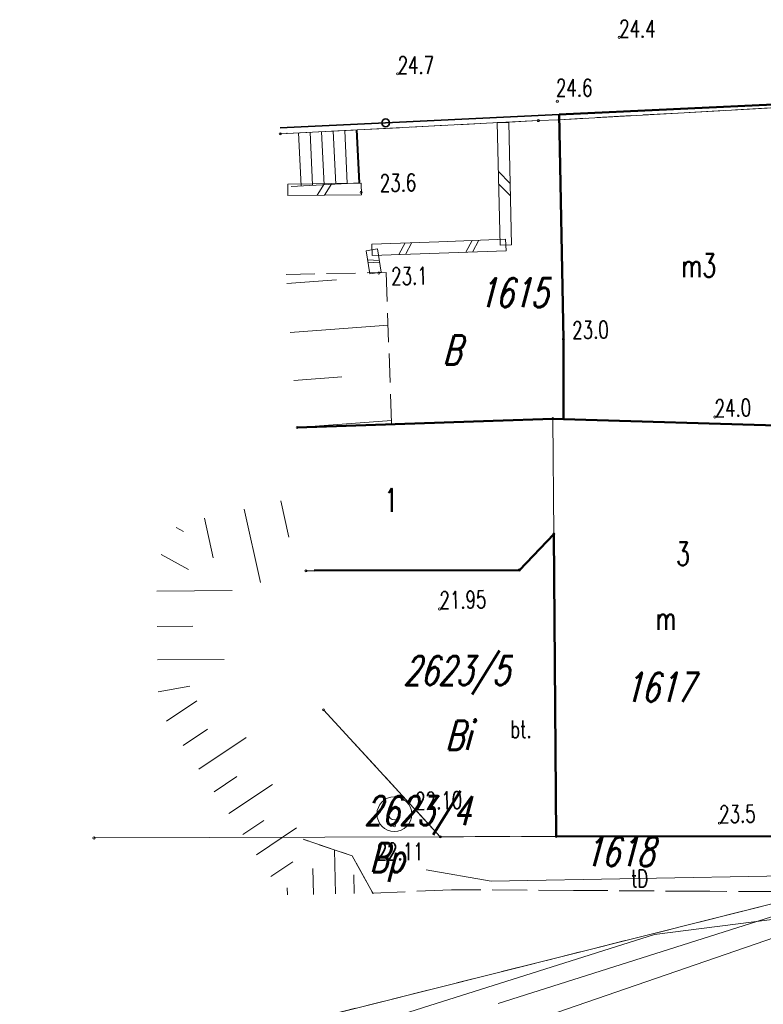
# Model space of a CAD drawing. Header units: metres. Extents: x 5515378 to 5515541, y 5844026 to 5844183.
# Tile 3 of 12: x 5515433 to 5515465, y 5844048 to 5844090. Entities that reach past the tile are written whole.
import ezdxf
from ezdxf.enums import TextEntityAlignment as Align

# ---------------------------------------------------------------- set-up
doc = ezdxf.new("R2010")
doc.units = ezdxf.units.M
doc.header["$MEASUREMENT"] = 0
for name, pattern in [('1', [0]), ('2_EGBN', [0]), ('2_EGBU_A', [0]), ('3_1', [0]), ('3_OTKS', [0]), ('3_OTKSG', [0]), ('3_OTKU', [2, 1.5, -0.5]), ('3_OTRK', [1.75, 1.25, -0.5]), ('4_SUTP_A', [0]), ('4_SUWP', [0]), ('7', [2, 1.5, -0.5]), ('UPE', [0])]:
    doc.linetypes.add(name, pattern=pattern)
doc.layers.get('0').update_dxf_attribs({"color": 250, "linetype": 'CONTINUOUS', "lineweight": 100})
for name, color, linetype, lineweight in [('Dzialki', 7, '1', 13), ('EGBB_E_T_0', 7, 'CONTINUOUS', 20), ('EGBB_L_0', 7, '2_EGBU_A', 50), ('EGBC_E_T_0', 7, 'CONTINUOUS', 20), ('EGBC_L_0', 7, '2_EGBN', 18), ('Numery_dzialek', 7, 'CONTINUOUS', 13), ('OTD_L_12', 7, 'CONTINUOUS', 18), ('OTK_E_T_3', 7, 'CONTINUOUS', 0), ('OTK_L_4', 7, '3_OTKU', 18), ('OTK_L_6', 7, '3_OTKS', 18), ('OTO_L_0', 7, 'CONTINUOUS', 35), ('OTR_L_1', 7, '3_OTRK', 18), ('OTR_T_0', 7, 'CONTINUOUS', 18), ('OTR_T_1', 7, 'CONTINUOUS', 18), ('Punkty', 7, 'CONTINUOUS', 13), ('SUW_T_3', 5, 'CONTINUOUS', 18), ('SUWP_L_0', 5, '4_SUWP', 18), ('UEEPON_L_1', 1, 'UPE', 18)]:
    doc.layers.add(name, color=color, linetype=linetype, lineweight=lineweight)
for name, color, linetype, lineweight, true_color in [('Kontury', 96, '7', 18, 0x006f00), ('Numery_konturow', 96, 'CONTINUOUS', 13, 0x006600), ('SUTP_E_T_0', 30, 'CONTINUOUS', 0, 0xff9100), ('SUTP_L_0', 30, '4_SUTP_A', 18, 0xff9100)]:
    doc.layers.add(name, color=color, linetype=linetype, lineweight=lineweight, true_color=true_color)
doc.styles.get("Standard").update_dxf_attribs({"font": 'Simplex.SHX', "width": 0.75})

# ---------------------------------------------------------------- blocks, each defined once
blk = doc.blocks.new('GRO')
at = {"linetype": 'Continuous'}
blk.add_circle((0, 0), 0.045, dxfattribs=at)
blk = doc.blocks.new('3_OTRN')
at = {"linetype": 'Continuous'}
blk.add_circle((0, 0), 0.045, dxfattribs=at)
blk = doc.blocks.new('3_OTRS')
at = {"linetype": 'Continuous'}
blk.add_circle((0, 0), 0.045, dxfattribs=at)
blk = doc.blocks.new('4_SUWS')
at = {"linetype": 'Continuous'}
for radius in [0.75, 0.25]:
    blk.add_circle((0, 0), radius, dxfattribs=at)

msp = doc.modelspace()

# ---------------------------------------------------------------- linework, layer by layer
at = {"layer": 'Dzialki'}
for p, q in [((5515466.96, 5844086.54), (5515455.85, 5844085.92)), ((5515454.95, 5844085.88), (5515443.81, 5844085.31)), ((5515455.85, 5844085.92), (5515454.95, 5844085.88)), ((5515444.54, 5844072.63), (5515455.58, 5844073.01)), ((5515455.58, 5844073.01), (5515467.12, 5844072.66)), ((5515454.13, 5844066.48), (5515455.62, 5844068.03)), ((5515455.62, 5844068.03), (5515455.72, 5844054.98)), ((5515444.92, 5844066.44), (5515454.13, 5844066.48)), ((5515450.72, 5844054.96), (5515445.68, 5844060.44)), ((5515450.72, 5844054.96), (5515435.77, 5844054.91)), ((5515455.72, 5844054.98), (5515450.72, 5844054.96)), ((5515455.72, 5844054.98), (5515467.17, 5844054.99)), ((5515424.27, 5844041.84), (5515467.09, 5844052.58))]:
    msp.add_line(p, q, dxfattribs=at)
at = {"layer": 'EGBB_L_0', "linetype": '2_EGBU_A'}
for p, q in [((5515455.851, 5844086.14), (5515466.961, 5844086.666)), ((5515456.033, 5844076.442), (5515455.851, 5844086.14)), ((5515456.043, 5844072.991), (5515456.033, 5844076.442)), ((5515444.539, 5844072.625), (5515452.994, 5844072.921)), ((5515452.994, 5844072.921), (5515455.582, 5844073.01)), ((5515455.582, 5844073.01), (5515456.043, 5844072.991)), ((5515467.123, 5844072.657), (5515456.043, 5844072.991)), ((5515455.617, 5844068.03), (5515454.133, 5844066.475)), ((5515455.617, 5844068.03), (5515455.719, 5844054.979)), ((5515454.133, 5844066.475), (5515445.271, 5844066.451)), ((5515455.719, 5844054.979), (5515467.171, 5844054.994))]:
    msp.add_line(p, q, dxfattribs=at)
at = {"layer": 'EGBC_L_0', "linetype": '2_EGBN'}
for p, q in [((5515444.539, 5844072.625), (5515452.994, 5844072.921)), ((5515452.994, 5844072.921), (5515455.582, 5844073.01)), ((5515455.582, 5844073.01), (5515455.617, 5844068.03)), ((5515455.582, 5844073.01), (5515456.043, 5844072.991)), ((5515456.043, 5844072.991), (5515467.123, 5844072.657)), ((5515455.617, 5844068.03), (5515454.133, 5844066.475)), ((5515455.719, 5844054.979), (5515455.617, 5844068.03)), ((5515454.133, 5844066.475), (5515444.921, 5844066.443)), ((5515467.171, 5844054.994), (5515455.719, 5844054.979))]:
    msp.add_line(p, q, dxfattribs=at)
at = {"layer": 'Kontury'}
for p, q in [((5515466.96, 5844086.54), (5515455.85, 5844085.92)), ((5515454.95, 5844085.88), (5515443.81, 5844085.31)), ((5515455.85, 5844085.92), (5515454.95, 5844085.88)), ((5515454.13, 5844066.48), (5515455.62, 5844068.03)), ((5515455.62, 5844068.03), (5515455.72, 5844054.98)), ((5515444.92, 5844066.44), (5515454.13, 5844066.48)), ((5515450.72, 5844054.96), (5515445.68, 5844060.44)), ((5515455.72, 5844054.98), (5515450.72, 5844054.96)), ((5515455.72, 5844054.98), (5515467.17, 5844054.99)), ((5515424.27, 5844041.84), (5515467.09, 5844052.58))]:
    msp.add_line(p, q, dxfattribs=at)
at = {"layer": 'OTD_L_12'}
for p, q in [((5515453.677, 5844085.804), (5515453.177, 5844085.793)), ((5515453.177, 5844085.793), (5515453.299, 5844080.499)), ((5515453.677, 5844085.804), (5515453.799, 5844080.511)), ((5515453.226, 5844083.676), (5515453.738, 5844083.158)), ((5515447.303, 5844083.182), (5515444.135, 5844083.14)), ((5515444.142, 5844082.64), (5515444.135, 5844083.14)), ((5515445.719, 5844083.161), (5515445.409, 5844082.657)), ((5515446.036, 5844083.165), (5515445.726, 5844082.661)), ((5515447.31, 5844082.682), (5515447.303, 5844083.182)), ((5515453.238, 5844083.146), (5515453.75, 5844082.628)), ((5515447.31, 5844082.682), (5515444.142, 5844082.64)), ((5515453.54, 5844080.755), (5515450.649, 5844080.653)), ((5515452.095, 5844080.704), (5515451.823, 5844080.194)), ((5515452.384, 5844080.714), (5515452.112, 5844080.205)), ((5515453.558, 5844080.255), (5515453.54, 5844080.755)), ((5515448.014, 5844080.34), (5515447.52, 5844080.264)), ((5515447.52, 5844080.264), (5515447.673, 5844079.267)), ((5515450.649, 5844080.653), (5515447.758, 5844080.552)), ((5515447.776, 5844080.052), (5515447.758, 5844080.552)), ((5515448.014, 5844080.34), (5515448.167, 5844079.343)), ((5515449.204, 5844080.602), (5515448.932, 5844080.093)), ((5515449.493, 5844080.613), (5515449.221, 5844080.103)), ((5515453.558, 5844080.255), (5515450.667, 5844080.154)), ((5515453.799, 5844080.511), (5515453.299, 5844080.499)), ((5515447.581, 5844079.865), (5515448.091, 5844079.841)), ((5515450.667, 5844080.154), (5515447.776, 5844080.052)), ((5515447.597, 5844079.765), (5515448.106, 5844079.742)), ((5515448.167, 5844079.343), (5515447.673, 5844079.267))]:
    msp.add_line(p, q, dxfattribs=at)
at = {"layer": 'OTK_L_4', "linetype": '3_OTKU'}
for p, q in [((5515454.133, 5844066.475), (5515455.617, 5844068.03)), ((5515455.617, 5844068.03), (5515455.719, 5844054.979)), ((5515445.271, 5844066.444), (5515454.133, 5844066.475)), ((5515446.916, 5844054.133), (5515444.798, 5844054.853)), ((5515455.719, 5844054.979), (5515467.171, 5844054.994)), ((5515447.813, 5844052.526), (5515446.916, 5844054.133)), ((5515451.201, 5844052.674), (5515447.813, 5844052.526)), ((5515456.463, 5844052.643), (5515451.201, 5844052.674)), ((5515456.883, 5844052.641), (5515456.463, 5844052.643)), ((5515461.945, 5844052.611), (5515456.883, 5844052.641)), ((5515462.362, 5844052.609), (5515461.945, 5844052.611)), ((5515467.087, 5844052.581), (5515462.362, 5844052.609))]:
    msp.add_line(p, q, dxfattribs=at)
at = {"layer": 'OTK_L_6', "linetype": '3_OTKSG'}
msp.add_line((5515447.132, 5844085.478), (5515444.095, 5844085.328), dxfattribs=at)
at = {"layer": 'OTK_L_6', "linetype": '3_1'}
for p, q in [((5515444.595, 5844085.353), (5515444.708, 5844083.063)), ((5515445.094, 5844085.378), (5515445.207, 5844083.088)), ((5515445.593, 5844085.402), (5515445.707, 5844083.112)), ((5515446.093, 5844085.427), (5515446.206, 5844083.137)), ((5515446.592, 5844085.452), (5515446.705, 5844083.162)), ((5515447.092, 5844085.476), (5515447.205, 5844083.187))]:
    msp.add_line(p, q, dxfattribs=at)
at = {"layer": 'OTK_L_6', "linetype": '3_OTKS'}
for p, q in [((5515447.246, 5844083.189), (5515447.132, 5844085.478)), ((5515444.278, 5844083.042), (5515447.246, 5844083.189))]:
    msp.add_line(p, q, dxfattribs=at)
at = {"layer": 'OTK_L_6', "linetype": '3_1'}
msp.add_point((5515444.095, 5844085.328), dxfattribs=at)
at = {"layer": 'OTO_L_0'}
for p, q in [((5515448.36, 5844085.782), (5515443.81, 5844085.565)), ((5515455.851, 5844086.14), (5515448.36, 5844085.782))]:
    msp.add_line(p, q, dxfattribs=at)
msp.add_circle((5515448.36, 5844085.782), 0.17, dxfattribs=at)
at = {"layer": 'OTR_L_1', "linetype": '3_OTRK'}
for p, q in [((5515444.059, 5844079.242), (5515448.386, 5844079.316)), ((5515448.386, 5844079.316), (5515448.611, 5844072.77)), ((5515448.611, 5844072.77), (5515444.54, 5844072.63)), ((5515444.798, 5844054.853), (5515446.916, 5844054.133)), ((5515446.916, 5844054.133), (5515447.813, 5844052.526))]:
    msp.add_line(p, q, dxfattribs=at)
at = {"layer": 'OTR_L_1', "linetype": '3_1'}
for p, q in [((5515444.088, 5844078.846), (5515446.24, 5844079.003)), ((5515444.241, 5844076.735), (5515448.464, 5844077.042)), ((5515444.392, 5844074.663), (5515446.464, 5844074.814)), ((5515444.54, 5844072.63), (5515448.606, 5844072.926)), ((5515443.828, 5844069.459), (5515444.179, 5844067.899)), ((5515442.247, 5844069.102), (5515442.959, 5844065.939)), ((5515440.532, 5844068.717), (5515440.918, 5844067.002)), ((5515439.31, 5844068.316), (5515439.626, 5844068.144)), ((5515438.671, 5844067.143), (5515439.844, 5844066.504)), ((5515438.488, 5844065.567), (5515441.738, 5844065.59)), ((5515438.499, 5844064.036), (5515440.03, 5844064.047)), ((5515438.509, 5844062.594), (5515441.394, 5844062.614)), ((5515438.542, 5844061.215), (5515439.9, 5844061.464)), ((5515438.904, 5844059.959), (5515440.206, 5844060.832)), ((5515439.615, 5844058.9), (5515440.674, 5844059.61)), ((5515440.298, 5844057.882), (5515442.334, 5844059.248)), ((5515440.955, 5844056.903), (5515441.934, 5844057.559)), ((5515441.586, 5844055.961), (5515443.469, 5844057.224)), ((5515442.193, 5844055.057), (5515443.098, 5844055.664)), ((5515442.777, 5844054.186), (5515444.517, 5844055.354)), ((5515446.189, 5844052.493), (5515446.15, 5844054.393)), ((5515443.408, 5844053.245), (5515444.349, 5844053.877)), ((5515445.238, 5844052.473), (5515445.215, 5844053.596)), ((5515447.001, 5844052.509), (5515446.984, 5844053.322)), ((5515444.116, 5844052.45), (5515444.109, 5844052.764))]:
    msp.add_line(p, q, dxfattribs=at)
msp.add_point((5515447.813, 5844052.526), dxfattribs=at)
at = {"layer": 'SUTP_L_0', "linetype": '4_SUTP_A'}
for p, q in [((5515450.111, 5844053.529), (5515452.913, 5844053.044)), ((5515452.913, 5844053.044), (5515468.58, 5844053.326))]:
    msp.add_line(p, q, dxfattribs=at)
at = {"layer": 'SUWP_L_0', "linetype": '4_SUWP'}
for p, q in [((5515470.484, 5844052.083), (5515459.969, 5844050.737)), ((5515459.969, 5844050.737), (5515420.508, 5844038.301))]:
    msp.add_line(p, q, dxfattribs=at)
at = {"layer": 'UEEPON_L_1', "linetype": 'UPE', "lineweight": 18}
for p, q in [((5515442.314, 5844042.752), (5515474.311, 5844053.78)), ((5515453.215, 5844047.76), (5515470.324, 5844053.186))]:
    msp.add_line(p, q, dxfattribs=at)

# ---------------------------------------------------------------- block references
at = {"layer": 'OTR_T_0', "rotation": 1.322915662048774}
for p in [(5515450.691, 5844064.795), (5515448.736, 5844055.438)]:
    msp.add_blockref('3_OTRS', p, dxfattribs=at)
at = {"layer": 'OTR_T_0'}
msp.add_blockref('3_OTRS', (5515447.973, 5844053.947), dxfattribs=at)
at = {"layer": 'OTR_T_1'}
for p in [(5515458.442, 5844089.473), (5515448.878, 5844087.901), (5515455.773, 5844086.714)]:
    msp.add_blockref('3_OTRN', p, dxfattribs=at)
for p, rotation in [((5515447.305, 5844082.782), 1.322942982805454), ((5515448.065, 5844079.298), 1.322942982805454), ((5515456.033, 5844076.442), 1.322942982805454), ((5515462.572, 5844073.082), 1.322942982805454), ((5515462.767, 5844055.552), 1.322915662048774)]:
    msp.add_blockref('3_OTRN', p, dxfattribs=dict(at, rotation=rotation))
at = {"layer": 'Punkty'}
for p in [(5515454.95, 5844085.88), (5515455.85, 5844085.92), (5515443.81, 5844085.31), (5515455.58, 5844073.01), (5515444.54, 5844072.63), (5515455.62, 5844068.03), (5515444.92, 5844066.44), (5515454.13, 5844066.48), (5515445.68, 5844060.44), (5515435.77, 5844054.91), (5515450.72, 5844054.96), (5515455.72, 5844054.98)]:
    msp.add_blockref('GRO', p, dxfattribs=at)
at = {"layer": 'SUW_T_3'}
msp.add_blockref('4_SUWS', (5515448.735, 5844055.938), dxfattribs=at)

# ---------------------------------------------------------------- texts
at = {"layer": 'EGBB_E_T_0', "width": 0.7}
for s, p in [('m3', (5515461.877, 5844079.622)), ('m', (5515460.463, 5844064.396))]:
    msp.add_text(s, height=1, dxfattribs=at).set_placement(p, align=Align.MIDDLE)
at = {"layer": 'EGBC_E_T_0', "width": 0.7}
for s, p in [('1', (5515448.597, 5844069.494)), ('3', (5515461.196, 5844067.177))]:
    msp.add_text(s, height=1, dxfattribs=at).set_placement(p, align=Align.MIDDLE)
at = {"layer": 'Numery_dzialek', "oblique": 15, "width": 0.7}
for s, p in [('1615', (5515453.87, 5844078.45)), ('2623/5', (5515451.417, 5844062.049)), ('1617', (5515460.169, 5844061.418))]:
    msp.add_text(s, height=1.25, dxfattribs=at).set_placement(p, align=Align.MIDDLE)
msp.add_text('2623/4', height=1.25, dxfattribs=at).set_placement((5515447.448, 5844056.712), align=Align.TOP_LEFT)
msp.add_text('1618', height=1.25, dxfattribs=at).set_placement((5515456.956, 5844053.694))
at = {"layer": 'Numery_konturow', "oblique": 15, "width": 0.7}
for s, p in [('B', (5515451.22, 5844075.98)), ('Bi', (5515451.487, 5844059.374))]:
    msp.add_text(s, height=1.25, dxfattribs=at).set_placement(p, align=Align.MIDDLE)
msp.add_text('Bp', height=1.25, dxfattribs=at).set_placement((5515449.166, 5844054.681), align=Align.TOP_RIGHT)
at = {"layer": 'OTK_E_T_3', "lineweight": 9, "width": 0.7}
msp.add_text('bt.', height=0.75, dxfattribs=at).set_placement((5515454.202, 5844059.602), align=Align.MIDDLE)
at = {"layer": 'OTR_T_0', "lineweight": 9, "width": 0.7}
for s, p in [('21.95', (5515450.691, 5844064.795)), ('22.10', (5515449.646, 5844056.128))]:
    msp.add_text(s, height=0.75, rotation=1.323, dxfattribs=at).set_placement(p)
msp.add_text('22.11', height=0.75, dxfattribs=at).set_placement((5515447.973, 5844053.947))
at = {"layer": 'OTR_T_1', "lineweight": 9, "width": 0.7}
for s, p in [('24.4', (5515458.442, 5844089.473)), ('24.7', (5515448.878, 5844087.901)), ('24.6', (5515455.713, 5844086.924))]:
    msp.add_text(s, height=0.75, dxfattribs=at).set_placement(p)
for s, p in [('23.6', (5515448.115, 5844082.802)), ('23.1', (5515448.605, 5844078.778)), ('23.0', (5515456.423, 5844076.452)), ('24.0', (5515462.572, 5844073.082)), ('23.5', (5515462.767, 5844055.552))]:
    msp.add_text(s, height=0.75, rotation=1.323, dxfattribs=at).set_placement(p)
at = {"layer": 'SUTP_E_T_0', "lineweight": 9, "width": 0.7}
msp.add_text('tD', height=0.75, rotation=1.0304, dxfattribs=at).set_placement((5515459.325, 5844053.159), align=Align.MIDDLE)

doc.saveas('drawing.dxf')
